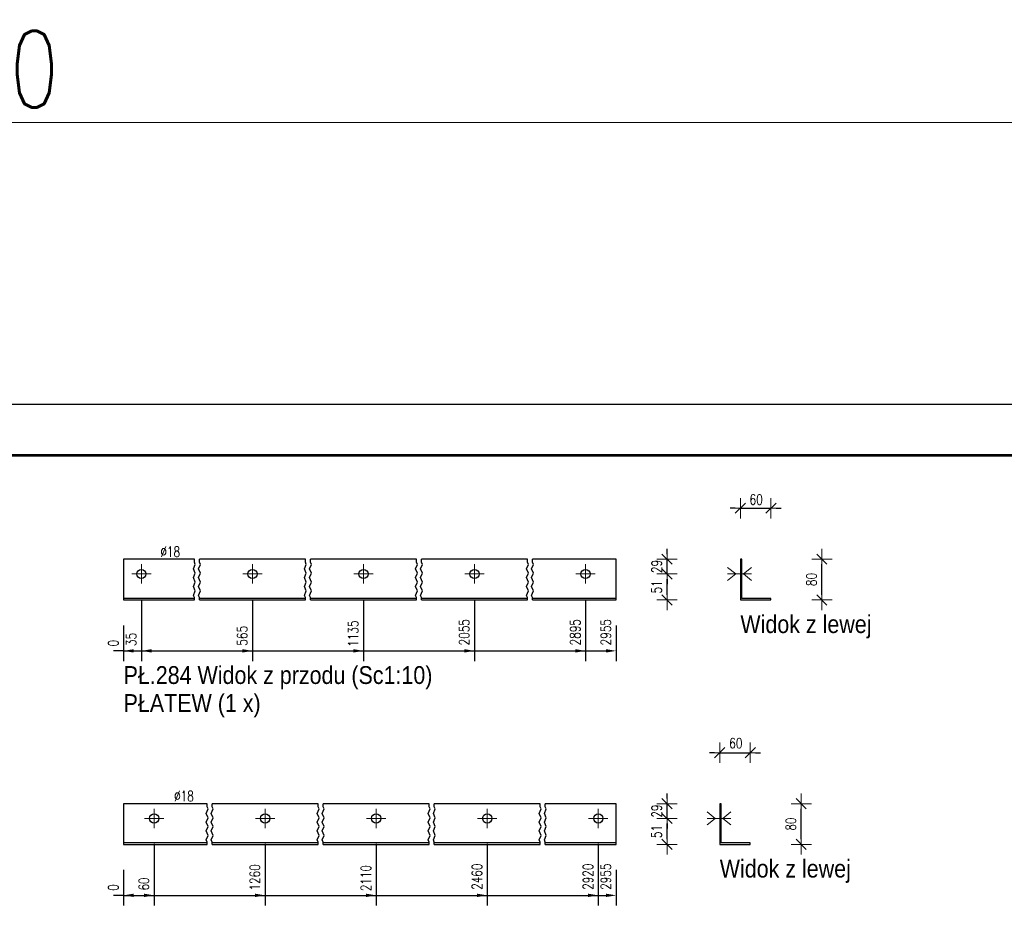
# Model space of a CAD drawing. Header units: millimetres. Extents: x -134 to 978, y 9358 to 10027.
# Tile 39 of 44: x 434 to 627, y 9853 to 10027. Entities that reach past the tile are written whole.
import ezdxf

# ---------------------------------------------------------------- set-up
doc = ezdxf.new("R2010")
doc.units = ezdxf.units.MM
doc.header["$LTSCALE"] = 10
doc.linetypes.add('HIDDEN', pattern=[0.375, 0.25, -0.125])
doc.linetypes.add('MITTE', pattern=[2, 1.25, -0.25, 0.25, -0.25])
doc.layers.get('Defpoints').update_dxf_attribs({"color": 1})
doc.layers.add('_FORMATKA', color=8, linetype='Continuous', plot=False)
for name, color, linetype, lineweight in [('_RAMKA', 7, 'Continuous', 35), ('PS_Bolt', 4, 'Continuous', 13), ('PS_DIM', 4, 'Continuous', 13), ('PS_Hidden', 2, 'HIDDEN', 9), ('PS_Mid', 5, 'MITTE', 15), ('PS_Shape', 161, 'Continuous', 30), ('PS_SOLID', 7, 'Continuous', 30), ('PS_TEXT', 3, 'Continuous', 18)]:
    doc.layers.add(name, color=color, linetype=linetype, lineweight=lineweight)
doc.styles.add('gil', font='txt', dxfattribs={"width": 0.9})
doc.styles.add('simplex', font='simplex.shx', dxfattribs={"width": 0.75})
doc.dimstyles.new('1_10_GŁ_DS1-LS10', dxfattribs={"dimtxt": 2, "dimasz": 2, "dimexe": 2, "dimexo": 5, "dimgap": 1, "dimtad": 1, "dimjust": 4, "dimdec": 0, "dimlfac": 10, "dimtxsty": 'simplex', "dimblk1": 'NONE', "dimsah": 1, "dimcen": 2, "dimclrd": 256, "dimclre": 256, "dimclrt": 3, "dimadec": 1, "dimazin": 0, "dimtfac": 1, "dimtdec": 0, "dimtmove": 2, "dimatfit": 3, "dimfxl": 1, "dimarcsym": 0})
doc.dimstyles.new('1_10_PRZ', dxfattribs={"dimtxt": 2, "dimasz": 1, "dimexe": 2, "dimexo": 5, "dimgap": 1, "dimtad": 1, "dimdec": 0, "dimlfac": 10, "dimtxsty": 'simplex', "dimblk": 'dimznak', "dimcen": 2, "dimse1": 1, "dimse2": 1, "dimclrt": 3, "dimadec": 1, "dimazin": 0, "dimtfac": 1, "dimtdec": 0, "dimtix": 1, "dimtmove": 2, "dimatfit": 3, "dimldrblk": 'dim-grot', "dimfxl": 1, "dimarcsym": 0})
doc.dimstyles.new('1_10_PRZ_DS1-LS10', dxfattribs={"dimtxt": 2, "dimasz": 1, "dimexe": 2, "dimexo": 5, "dimgap": 1, "dimtad": 1, "dimdec": 0, "dimlfac": 10, "dimtxsty": 'simplex', "dimblk": 'dimznak', "dimcen": 2, "dimse1": 1, "dimse2": 1, "dimclrt": 3, "dimadec": 1, "dimazin": 0, "dimtfac": 1, "dimtdec": 0, "dimtix": 1, "dimtmove": 2, "dimatfit": 3, "dimldrblk": 'dim-grot', "dimfxl": 1, "dimarcsym": 0})

# ---------------------------------------------------------------- blocks, each defined once
blk = doc.blocks.new('*D289')
at = {"layer": 'Defpoints', "color": 0, "transparency": 16777216}
for p in [(454.3, 9913.44), (454.3, 9913.44), (454.3, 9903.44)]:
    blk.add_point(p, dxfattribs=at)
at = {"layer": 'PS_DIM', "lineweight": -2, "transparency": 16777216}
for p, q in [((454.3, 9908.44), (454.3, 9901.44)), ((454.3, 9908.44), (454.3, 9901.44)), ((454.3, 9903.44), (452.3, 9903.44)), ((454.3, 9903.44), (454.3, 9903.44)), ((456.3, 9903.44), (458.3, 9903.44))]:
    blk.add_line(p, q, dxfattribs=at)
at = {"layer": 'PS_DIM', "transparency": 16777216}
blk.add_solid([(456.3, 9903.77), (456.3, 9903.11), (454.3, 9903.44)], dxfattribs=at)
at = {"layer": 'PS_DIM', "color": 3, "transparency": 16777216, "insert": (452.28, 9904.96), "char_height": 2, "attachment_point": 5, "rotation": 90, "style": 'simplex'}
blk.add_mtext('0', dxfattribs=at)
blk = doc.blocks.new('_None')
blk = doc.blocks.new('*D290')
at = {"layer": 'Defpoints', "color": 0, "transparency": 16777216}
for p in [(457.8, 9918.54), (454.3, 9913.44), (457.8, 9903.44)]:
    blk.add_point(p, dxfattribs=at)
at = {"layer": 'PS_DIM', "lineweight": -2, "transparency": 16777216}
for p, q in [((457.8, 9913.54), (457.8, 9901.44)), ((454.3, 9908.44), (454.3, 9901.44)), ((454.3, 9903.44), (452.3, 9903.44)), ((454.3, 9903.44), (457.8, 9903.44)), ((459.8, 9903.44), (461.8, 9903.44))]:
    blk.add_line(p, q, dxfattribs=at)
at = {"layer": 'PS_DIM', "transparency": 16777216}
blk.add_solid([(459.8, 9903.77), (459.8, 9903.11), (457.8, 9903.44)], dxfattribs=at)
at = {"layer": 'PS_DIM', "color": 3, "transparency": 16777216, "insert": (455.78, 9905.67), "char_height": 2, "attachment_point": 5, "rotation": 90, "style": 'simplex'}
blk.add_mtext('35', dxfattribs=at)
blk = doc.blocks.new('*D291')
at = {"layer": 'Defpoints', "color": 0, "transparency": 16777216}
for p in [(479.6, 9918.54), (454.3, 9913.44), (479.6, 9903.44)]:
    blk.add_point(p, dxfattribs=at)
at = {"layer": 'PS_DIM', "lineweight": -2, "transparency": 16777216}
for p, q in [((479.6, 9913.54), (479.6, 9901.44)), ((454.3, 9908.44), (454.3, 9901.44)), ((454.3, 9903.44), (477.6, 9903.44))]:
    blk.add_line(p, q, dxfattribs=at)
at = {"layer": 'PS_DIM', "transparency": 16777216}
blk.add_solid([(477.6, 9903.77), (477.6, 9903.11), (479.6, 9903.44)], dxfattribs=at)
at = {"layer": 'PS_DIM', "color": 3, "transparency": 16777216, "insert": (477.58, 9906.39), "char_height": 2, "attachment_point": 5, "rotation": 90, "style": 'simplex'}
blk.add_mtext('565', dxfattribs=at)
blk = doc.blocks.new('*D292')
at = {"layer": 'Defpoints', "color": 0, "transparency": 16777216}
for p in [(501.4, 9918.54), (454.3, 9913.44), (501.4, 9903.44)]:
    blk.add_point(p, dxfattribs=at)
at = {"layer": 'PS_DIM', "lineweight": -2, "transparency": 16777216}
for p, q in [((501.4, 9913.54), (501.4, 9901.44)), ((454.3, 9908.44), (454.3, 9901.44)), ((454.3, 9903.44), (499.4, 9903.44))]:
    blk.add_line(p, q, dxfattribs=at)
at = {"layer": 'PS_DIM', "transparency": 16777216}
blk.add_solid([(499.4, 9903.77), (499.4, 9903.11), (501.4, 9903.44)], dxfattribs=at)
at = {"layer": 'PS_DIM', "color": 3, "transparency": 16777216, "insert": (499.38, 9906.82), "char_height": 2, "attachment_point": 5, "rotation": 90, "style": 'simplex'}
blk.add_mtext('1135', dxfattribs=at)
blk = doc.blocks.new('*D293')
at = {"layer": 'Defpoints', "color": 0, "transparency": 16777216}
for p in [(523.2, 9918.54), (454.3, 9913.44), (523.2, 9903.44)]:
    blk.add_point(p, dxfattribs=at)
at = {"layer": 'PS_DIM', "lineweight": -2, "transparency": 16777216}
for p, q in [((523.2, 9913.54), (523.2, 9901.44)), ((454.3, 9908.44), (454.3, 9901.44)), ((454.3, 9903.44), (521.2, 9903.44))]:
    blk.add_line(p, q, dxfattribs=at)
at = {"layer": 'PS_DIM', "transparency": 16777216}
blk.add_solid([(521.2, 9903.77), (521.2, 9903.11), (523.2, 9903.44)], dxfattribs=at)
at = {"layer": 'PS_DIM', "color": 3, "transparency": 16777216, "insert": (521.18, 9907.1), "char_height": 2, "attachment_point": 5, "rotation": 90, "style": 'simplex'}
blk.add_mtext('2055', dxfattribs=at)
blk = doc.blocks.new('*D294')
at = {"layer": 'Defpoints', "color": 0, "transparency": 16777216}
for p in [(545, 9918.54), (454.3, 9913.44), (545, 9903.44)]:
    blk.add_point(p, dxfattribs=at)
at = {"layer": 'PS_DIM', "lineweight": -2, "transparency": 16777216}
for p, q in [((545, 9913.54), (545, 9901.44)), ((454.3, 9908.44), (454.3, 9901.44)), ((454.3, 9903.44), (543, 9903.44))]:
    blk.add_line(p, q, dxfattribs=at)
at = {"layer": 'PS_DIM', "transparency": 16777216}
blk.add_solid([(543, 9903.77), (543, 9903.11), (545, 9903.44)], dxfattribs=at)
at = {"layer": 'PS_DIM', "color": 3, "transparency": 16777216, "insert": (542.98, 9907.1), "char_height": 2, "attachment_point": 5, "rotation": 90, "style": 'simplex'}
blk.add_mtext('2895', dxfattribs=at)
blk = doc.blocks.new('*D295')
at = {"layer": 'Defpoints', "color": 0, "transparency": 16777216}
for p in [(454.3, 9913.44), (551, 9913.44), (551, 9903.44)]:
    blk.add_point(p, dxfattribs=at)
at = {"layer": 'PS_DIM', "lineweight": -2, "transparency": 16777216}
for p, q in [((454.3, 9908.44), (454.3, 9901.44)), ((551, 9908.44), (551, 9901.44)), ((454.3, 9903.44), (549, 9903.44))]:
    blk.add_line(p, q, dxfattribs=at)
at = {"layer": 'PS_DIM', "transparency": 16777216}
blk.add_solid([(549, 9903.77), (549, 9903.11), (551, 9903.44)], dxfattribs=at)
at = {"layer": 'PS_DIM', "color": 3, "transparency": 16777216, "insert": (548.98, 9907.1), "char_height": 2, "attachment_point": 5, "rotation": 90, "style": 'simplex'}
blk.add_mtext('2955', dxfattribs=at)
blk = doc.blocks.new('dimznak')
at = {"color": 0}
for points in [[(0, 2), (0, -2)], [(-2, 0), (2, 0)]]:
    blk.add_lwpolyline(points, dxfattribs=at)
at = {"color": 2}
blk.add_lwpolyline([(1, 1), (-1, -1)], dxfattribs=at)
blk = doc.blocks.new('*D296')
at = {"layer": 'Defpoints', "color": 0, "transparency": 16777216}
for p in [(545, 9918.54), (561, 9918.54), (545, 9913.44)]:
    blk.add_point(p, dxfattribs=at)
at = {"layer": 'PS_DIM', "color": 0, "lineweight": -2, "transparency": 16777216}
blk.add_line((561, 9914.44), (561, 9917.54), dxfattribs=at)
for p, rotation in [((561, 9918.54), 90), ((561, 9913.44), 270)]:
    blk.add_blockref('dimznak', p, dxfattribs=dict(at, rotation=rotation))
at = {"layer": 'PS_DIM', "color": 3, "transparency": 16777216, "insert": (558.96, 9915.99), "char_height": 2, "attachment_point": 5, "rotation": 90, "style": 'simplex'}
blk.add_mtext('51', dxfattribs=at)
blk = doc.blocks.new('dim-grot')
blk.add_hatch(color=256).paths.add_polyline_path([(0, 0), (-2, 0.5), (-2, -0.5)])
blk.add_lwpolyline([(0, 0), (-2, 0.5), (-2, -0.5), (0, 0)])
blk = doc.blocks.new('*D297')
at = {"layer": 'Defpoints', "color": 0, "transparency": 16777216}
for p in [(545, 9921.44), (561, 9921.44), (545, 9918.54)]:
    blk.add_point(p, dxfattribs=at)
at = {"layer": 'PS_DIM', "color": 0, "lineweight": -2, "transparency": 16777216}
for p, q in [((561, 9922.44), (561, 9923.44)), ((561, 9918.54), (561, 9921.44)), ((561, 9917.54), (561, 9916.54))]:
    blk.add_line(p, q, dxfattribs=at)
for p, rotation in [((561, 9921.44), 270), ((561, 9918.54), 90)]:
    blk.add_blockref('dimznak', p, dxfattribs=dict(at, rotation=rotation))
at = {"layer": 'PS_DIM', "color": 3, "transparency": 16777216, "insert": (558.96, 9919.99), "char_height": 2, "attachment_point": 5, "rotation": 90, "style": 'simplex'}
blk.add_mtext('29', dxfattribs=at)
blk = doc.blocks.new('*D298')
at = {"layer": 'Defpoints', "color": 0, "transparency": 16777216}
for p in [(581.4, 9931.44), (575.4, 9921.44), (581.4, 9913.74)]:
    blk.add_point(p, dxfattribs=at)
at = {"layer": 'PS_DIM', "color": 0, "lineweight": -2, "transparency": 16777216}
for p, q in [((574.4, 9931.44), (573.4, 9931.44)), ((575.4, 9931.44), (581.4, 9931.44)), ((582.4, 9931.44), (583.4, 9931.44))]:
    blk.add_line(p, q, dxfattribs=at)
blk.add_blockref('dimznak', (575.4, 9931.44), dxfattribs=at)
at = {"layer": 'PS_DIM', "color": 0, "lineweight": -2, "transparency": 16777216, "rotation": 180}
blk.add_blockref('dimznak', (581.4, 9931.44), dxfattribs=at)
at = {"layer": 'PS_DIM', "color": 3, "transparency": 16777216, "insert": (578.5, 9933.14), "char_height": 2, "attachment_point": 5, "style": 'simplex'}
blk.add_mtext('60', dxfattribs=at)
blk = doc.blocks.new('*D299')
at = {"layer": 'Defpoints', "color": 0, "transparency": 16777216}
for p in [(581.4, 9921.44), (591.4, 9921.44), (581.4, 9913.44)]:
    blk.add_point(p, dxfattribs=at)
at = {"layer": 'PS_DIM', "color": 0, "lineweight": -2, "transparency": 16777216}
blk.add_line((591.4, 9914.44), (591.4, 9920.44), dxfattribs=at)
for p, rotation in [((591.4, 9921.44), 90), ((591.4, 9913.44), 270)]:
    blk.add_blockref('dimznak', p, dxfattribs=dict(at, rotation=rotation))
at = {"layer": 'PS_DIM', "color": 3, "transparency": 16777216, "insert": (589.36, 9917.44), "char_height": 2, "attachment_point": 5, "rotation": 90, "style": 'simplex'}
blk.add_mtext('80', dxfattribs=at)
blk = doc.blocks.new('*D300')
at = {"layer": 'Defpoints', "color": 0, "transparency": 16777216}
for p in [(454.3, 9865.44), (454.3, 9865.44), (454.3, 9855.44)]:
    blk.add_point(p, dxfattribs=at)
at = {"layer": 'PS_DIM', "lineweight": -2, "transparency": 16777216}
for p, q in [((454.3, 9860.44), (454.3, 9853.44)), ((454.3, 9860.44), (454.3, 9853.44)), ((454.3, 9855.44), (452.3, 9855.44)), ((454.3, 9855.44), (454.3, 9855.44)), ((456.3, 9855.44), (458.3, 9855.44))]:
    blk.add_line(p, q, dxfattribs=at)
at = {"layer": 'PS_DIM', "transparency": 16777216}
blk.add_solid([(456.3, 9855.77), (456.3, 9855.11), (454.3, 9855.44)], dxfattribs=at)
at = {"layer": 'PS_DIM', "color": 3, "transparency": 16777216, "insert": (452.28, 9856.96), "char_height": 2, "attachment_point": 5, "rotation": 90, "style": 'simplex'}
blk.add_mtext('0', dxfattribs=at)
blk = doc.blocks.new('*D301')
at = {"layer": 'Defpoints', "color": 0, "transparency": 16777216}
for p in [(460.3, 9870.54), (454.3, 9865.44), (460.3, 9855.44)]:
    blk.add_point(p, dxfattribs=at)
at = {"layer": 'PS_DIM', "lineweight": -2, "transparency": 16777216}
for p, q in [((460.3, 9865.54), (460.3, 9853.44)), ((454.3, 9860.44), (454.3, 9853.44)), ((454.3, 9855.44), (458.3, 9855.44))]:
    blk.add_line(p, q, dxfattribs=at)
at = {"layer": 'PS_DIM', "transparency": 16777216}
blk.add_solid([(458.3, 9855.77), (458.3, 9855.11), (460.3, 9855.44)], dxfattribs=at)
at = {"layer": 'PS_DIM', "color": 3, "transparency": 16777216, "insert": (458.28, 9857.67), "char_height": 2, "attachment_point": 5, "rotation": 90, "style": 'simplex'}
blk.add_mtext('60', dxfattribs=at)
blk = doc.blocks.new('*D302')
at = {"layer": 'Defpoints', "color": 0, "transparency": 16777216}
for p in [(482.1, 9870.54), (454.3, 9865.44), (482.1, 9855.44)]:
    blk.add_point(p, dxfattribs=at)
at = {"layer": 'PS_DIM', "lineweight": -2, "transparency": 16777216}
for p, q in [((482.1, 9865.54), (482.1, 9853.44)), ((454.3, 9860.44), (454.3, 9853.44)), ((454.3, 9855.44), (480.1, 9855.44))]:
    blk.add_line(p, q, dxfattribs=at)
at = {"layer": 'PS_DIM', "transparency": 16777216}
blk.add_solid([(480.1, 9855.77), (480.1, 9855.11), (482.1, 9855.44)], dxfattribs=at)
at = {"layer": 'PS_DIM', "color": 3, "transparency": 16777216, "insert": (480.08, 9858.96), "char_height": 2, "attachment_point": 5, "rotation": 90, "style": 'simplex'}
blk.add_mtext('1260', dxfattribs=at)
blk = doc.blocks.new('*D303')
at = {"layer": 'Defpoints', "color": 0, "transparency": 16777216}
for p in [(503.9, 9870.54), (454.3, 9865.44), (503.9, 9855.44)]:
    blk.add_point(p, dxfattribs=at)
at = {"layer": 'PS_DIM', "lineweight": -2, "transparency": 16777216}
for p, q in [((503.9, 9865.54), (503.9, 9853.44)), ((454.3, 9860.44), (454.3, 9853.44)), ((454.3, 9855.44), (501.9, 9855.44))]:
    blk.add_line(p, q, dxfattribs=at)
at = {"layer": 'PS_DIM', "transparency": 16777216}
blk.add_solid([(501.9, 9855.77), (501.9, 9855.11), (503.9, 9855.44)], dxfattribs=at)
at = {"layer": 'PS_DIM', "color": 3, "transparency": 16777216, "insert": (501.88, 9858.82), "char_height": 2, "attachment_point": 5, "rotation": 90, "style": 'simplex'}
blk.add_mtext('2110', dxfattribs=at)
blk = doc.blocks.new('*D304')
at = {"layer": 'Defpoints', "color": 0, "transparency": 16777216}
for p in [(525.7, 9870.54), (454.3, 9865.44), (525.7, 9855.44)]:
    blk.add_point(p, dxfattribs=at)
at = {"layer": 'PS_DIM', "lineweight": -2, "transparency": 16777216}
for p, q in [((525.7, 9865.54), (525.7, 9853.44)), ((454.3, 9860.44), (454.3, 9853.44)), ((454.3, 9855.44), (523.7, 9855.44))]:
    blk.add_line(p, q, dxfattribs=at)
at = {"layer": 'PS_DIM', "transparency": 16777216}
blk.add_solid([(523.7, 9855.77), (523.7, 9855.11), (525.7, 9855.44)], dxfattribs=at)
at = {"layer": 'PS_DIM', "color": 3, "transparency": 16777216, "insert": (523.68, 9859.1), "char_height": 2, "attachment_point": 5, "rotation": 90, "style": 'simplex'}
blk.add_mtext('2460', dxfattribs=at)
blk = doc.blocks.new('*D305')
at = {"layer": 'Defpoints', "color": 0, "transparency": 16777216}
for p in [(547.5, 9870.54), (454.3, 9865.44), (547.5, 9855.44)]:
    blk.add_point(p, dxfattribs=at)
at = {"layer": 'PS_DIM', "lineweight": -2, "transparency": 16777216}
for p, q in [((547.5, 9865.54), (547.5, 9853.44)), ((454.3, 9860.44), (454.3, 9853.44)), ((454.3, 9855.44), (545.5, 9855.44))]:
    blk.add_line(p, q, dxfattribs=at)
at = {"layer": 'PS_DIM', "transparency": 16777216}
blk.add_solid([(545.5, 9855.77), (545.5, 9855.11), (547.5, 9855.44)], dxfattribs=at)
at = {"layer": 'PS_DIM', "color": 3, "transparency": 16777216, "insert": (545.48, 9859.1), "char_height": 2, "attachment_point": 5, "rotation": 90, "style": 'simplex'}
blk.add_mtext('2920', dxfattribs=at)
blk = doc.blocks.new('*D306')
at = {"layer": 'Defpoints', "color": 0, "transparency": 16777216}
for p in [(454.3, 9865.44), (551, 9865.44), (551, 9855.44)]:
    blk.add_point(p, dxfattribs=at)
at = {"layer": 'PS_DIM', "lineweight": -2, "transparency": 16777216}
for p, q in [((454.3, 9860.44), (454.3, 9853.44)), ((551, 9860.44), (551, 9853.44)), ((454.3, 9855.44), (549, 9855.44))]:
    blk.add_line(p, q, dxfattribs=at)
at = {"layer": 'PS_DIM', "transparency": 16777216}
blk.add_solid([(549, 9855.77), (549, 9855.11), (551, 9855.44)], dxfattribs=at)
at = {"layer": 'PS_DIM', "color": 3, "transparency": 16777216, "insert": (548.98, 9859.1), "char_height": 2, "attachment_point": 5, "rotation": 90, "style": 'simplex'}
blk.add_mtext('2955', dxfattribs=at)
blk = doc.blocks.new('*D307')
at = {"layer": 'Defpoints', "color": 0, "transparency": 16777216}
for p in [(547.5, 9870.54), (561, 9870.54), (547.5, 9865.44)]:
    blk.add_point(p, dxfattribs=at)
at = {"layer": 'PS_DIM', "color": 0, "lineweight": -2, "transparency": 16777216}
blk.add_line((561, 9866.44), (561, 9869.54), dxfattribs=at)
for p, rotation in [((561, 9870.54), 90), ((561, 9865.44), 270)]:
    blk.add_blockref('dimznak', p, dxfattribs=dict(at, rotation=rotation))
at = {"layer": 'PS_DIM', "color": 3, "transparency": 16777216, "insert": (558.96, 9867.99), "char_height": 2, "attachment_point": 5, "rotation": 90, "style": 'simplex'}
blk.add_mtext('51', dxfattribs=at)
blk = doc.blocks.new('*D308')
at = {"layer": 'Defpoints', "color": 0, "transparency": 16777216}
for p in [(547.5, 9873.44), (561, 9873.44), (547.5, 9870.54)]:
    blk.add_point(p, dxfattribs=at)
at = {"layer": 'PS_DIM', "color": 0, "lineweight": -2, "transparency": 16777216}
for p, q in [((561, 9874.44), (561, 9875.44)), ((561, 9870.54), (561, 9873.44)), ((561, 9869.54), (561, 9868.54))]:
    blk.add_line(p, q, dxfattribs=at)
for p, rotation in [((561, 9873.44), 270), ((561, 9870.54), 90)]:
    blk.add_blockref('dimznak', p, dxfattribs=dict(at, rotation=rotation))
at = {"layer": 'PS_DIM', "color": 3, "transparency": 16777216, "insert": (558.96, 9871.99), "char_height": 2, "attachment_point": 5, "rotation": 90, "style": 'simplex'}
blk.add_mtext('29', dxfattribs=at)
blk = doc.blocks.new('*D309')
at = {"layer": 'Defpoints', "color": 0, "transparency": 16777216}
for p in [(577.35, 9883.44), (571.35, 9873.44), (577.35, 9865.74)]:
    blk.add_point(p, dxfattribs=at)
at = {"layer": 'PS_DIM', "color": 0, "lineweight": -2, "transparency": 16777216}
for p, q in [((570.35, 9883.44), (569.35, 9883.44)), ((571.35, 9883.44), (577.35, 9883.44)), ((578.35, 9883.44), (579.35, 9883.44))]:
    blk.add_line(p, q, dxfattribs=at)
blk.add_blockref('dimznak', (571.35, 9883.44), dxfattribs=at)
at = {"layer": 'PS_DIM', "color": 0, "lineweight": -2, "transparency": 16777216, "rotation": 180}
blk.add_blockref('dimznak', (577.35, 9883.44), dxfattribs=at)
at = {"layer": 'PS_DIM', "color": 3, "transparency": 16777216, "insert": (574.52, 9885.31), "char_height": 2, "attachment_point": 5, "style": 'simplex'}
blk.add_mtext('60', dxfattribs=at)
blk = doc.blocks.new('*D310')
at = {"layer": 'Defpoints', "color": 0, "transparency": 16777216}
for p in [(577.35, 9873.44), (587.35, 9873.44), (577.35, 9865.44)]:
    blk.add_point(p, dxfattribs=at)
at = {"layer": 'PS_DIM', "color": 0, "lineweight": -2, "transparency": 16777216}
blk.add_line((587.35, 9866.44), (587.35, 9872.44), dxfattribs=at)
for p, rotation in [((587.35, 9873.44), 90), ((587.35, 9865.44), 270)]:
    blk.add_blockref('dimznak', p, dxfattribs=dict(at, rotation=rotation))
at = {"layer": 'PS_DIM', "color": 3, "transparency": 16777216, "insert": (585.31, 9869.44), "char_height": 2, "attachment_point": 5, "rotation": 90, "style": 'simplex'}
blk.add_mtext('80', dxfattribs=at)
blk = doc.blocks.new('*D514')
at = {"color": 252, "lineweight": -2, "transparency": 16777216}
blk.add_line((-1097, 649.33), (-3, 649.33), dxfattribs=at)
at = {"layer": 'Defpoints', "color": 0, "transparency": 16777216}
for p in [(0, 649.33), (-1100, 594), (0, 594)]:
    blk.add_point(p, dxfattribs=at)
at = {"color": 252, "lineweight": -2, "transparency": 16777216, "xscale": 3, "yscale": 3, "zscale": 3, "rotation": 180}
blk.add_blockref('dimznak', (-1100, 649.33), dxfattribs=at)
at = {"color": 252, "lineweight": -2, "transparency": 16777216, "xscale": 3, "yscale": 3, "zscale": 3}
blk.add_blockref('dimznak', (0, 649.33), dxfattribs=at)
at = {"color": 252, "transparency": 16777216, "insert": (-550, 659.83), "char_height": 15, "attachment_point": 5, "style": 'simplex'}
blk.add_mtext('1100', dxfattribs=at)
blk = doc.blocks.new('*X782')
at = {"color": 3, "linetype": 'Continuous'}
blk.add_line((545, 9918.54), (545, 9918.54), dxfattribs=at)
blk.add_line((545, 9918.54), (545, 9918.54), dxfattribs=at)
blk.add_line((545, 9918.54), (545, 9918.54), dxfattribs=at)
blk.add_line((545, 9918.54), (545, 9918.54), dxfattribs=at)
blk.add_line((545, 9918.54), (545, 9918.54), dxfattribs=at)
blk = doc.blocks.new('*X783')
at = {"color": 1}
for p, q in [((468.2, 9920.85), (468.2, 9921.44)), ((469.2, 9920.85), (469.2, 9921.44)), ((490, 9920.85), (490, 9921.44)), ((491, 9920.85), (491, 9921.44)), ((511.8, 9920.85), (511.8, 9921.44)), ((512.8, 9920.85), (512.8, 9921.44)), ((533.6, 9920.85), (533.6, 9921.44)), ((534.6, 9920.85), (534.6, 9921.44)), ((468.02, 9919.54), (468.38, 9920.41)), ((468.38, 9918.68), (468.02, 9919.54)), ((468.38, 9920.41), (468.2, 9920.85)), ((469.02, 9919.54), (469.38, 9920.41)), ((469.38, 9918.68), (469.02, 9919.54)), ((469.38, 9920.41), (469.2, 9920.85)), ((489.82, 9919.54), (490.18, 9920.41)), ((490.18, 9918.68), (489.82, 9919.54)), ((490.18, 9920.41), (490, 9920.85)), ((490.82, 9919.54), (491.18, 9920.41)), ((491.18, 9918.68), (490.82, 9919.54)), ((491.18, 9920.41), (491, 9920.85)), ((511.62, 9919.54), (511.98, 9920.41)), ((511.98, 9918.68), (511.62, 9919.54)), ((511.98, 9920.41), (511.8, 9920.85)), ((512.62, 9919.54), (512.98, 9920.41)), ((512.98, 9918.68), (512.62, 9919.54)), ((512.98, 9920.41), (512.8, 9920.85)), ((533.42, 9919.54), (533.78, 9920.41)), ((533.78, 9918.68), (533.42, 9919.54)), ((533.78, 9920.41), (533.6, 9920.85)), ((534.42, 9919.54), (534.78, 9920.41)), ((534.78, 9918.68), (534.42, 9919.54)), ((534.78, 9920.41), (534.6, 9920.85)), ((468.02, 9917.81), (468.38, 9918.68)), ((468.38, 9916.94), (468.02, 9917.81)), ((469.02, 9917.81), (469.38, 9918.68)), ((469.38, 9916.94), (469.02, 9917.81)), ((489.82, 9917.81), (490.18, 9918.68)), ((490.18, 9916.94), (489.82, 9917.81)), ((490.82, 9917.81), (491.18, 9918.68)), ((491.18, 9916.94), (490.82, 9917.81)), ((511.62, 9917.81), (511.98, 9918.68)), ((511.98, 9916.94), (511.62, 9917.81)), ((512.62, 9917.81), (512.98, 9918.68)), ((512.98, 9916.94), (512.62, 9917.81)), ((533.42, 9917.81), (533.78, 9918.68)), ((533.78, 9916.94), (533.42, 9917.81)), ((534.42, 9917.81), (534.78, 9918.68)), ((534.78, 9916.94), (534.42, 9917.81)), ((468.02, 9916.08), (468.38, 9916.94)), ((468.38, 9915.21), (468.02, 9916.08)), ((469.02, 9916.08), (469.38, 9916.94)), ((469.38, 9915.21), (469.02, 9916.08)), ((489.82, 9916.08), (490.18, 9916.94)), ((490.18, 9915.21), (489.82, 9916.08)), ((490.82, 9916.08), (491.18, 9916.94)), ((491.18, 9915.21), (490.82, 9916.08)), ((511.62, 9916.08), (511.98, 9916.94)), ((511.98, 9915.21), (511.62, 9916.08)), ((512.62, 9916.08), (512.98, 9916.94)), ((512.98, 9915.21), (512.62, 9916.08)), ((533.42, 9916.08), (533.78, 9916.94)), ((533.78, 9915.21), (533.42, 9916.08)), ((534.42, 9916.08), (534.78, 9916.94)), ((534.78, 9915.21), (534.42, 9916.08)), ((468.02, 9914.34), (468.38, 9915.21)), ((468.2, 9913.91), (468.02, 9914.34)), ((468.2, 9913.44), (468.2, 9913.91)), ((469.02, 9914.34), (469.38, 9915.21)), ((469.2, 9913.91), (469.02, 9914.34)), ((469.2, 9913.44), (469.2, 9913.91)), ((489.82, 9914.34), (490.18, 9915.21)), ((490, 9913.91), (489.82, 9914.34)), ((490, 9913.44), (490, 9913.91)), ((490.82, 9914.34), (491.18, 9915.21)), ((491, 9913.91), (490.82, 9914.34)), ((491, 9913.44), (491, 9913.91)), ((511.62, 9914.34), (511.98, 9915.21)), ((511.8, 9913.91), (511.62, 9914.34)), ((511.8, 9913.44), (511.8, 9913.91)), ((512.62, 9914.34), (512.98, 9915.21)), ((512.8, 9913.91), (512.62, 9914.34)), ((512.8, 9913.44), (512.8, 9913.91)), ((533.42, 9914.34), (533.78, 9915.21)), ((533.6, 9913.91), (533.42, 9914.34)), ((533.6, 9913.44), (533.6, 9913.91)), ((534.42, 9914.34), (534.78, 9915.21)), ((534.6, 9913.91), (534.42, 9914.34)), ((534.6, 9913.44), (534.6, 9913.91))]:
    blk.add_line(p, q, dxfattribs=at)
at = {"layer": 'PS_Mid', "color": 5, "linetype": 'MITTE'}
for p, q in [((457.8, 9920.44), (457.8, 9916.64)), ((479.6, 9920.44), (479.6, 9916.64)), ((501.4, 9920.44), (501.4, 9916.64)), ((523.2, 9920.44), (523.2, 9916.64)), ((545, 9920.44), (545, 9916.64)), ((459.7, 9918.54), (455.9, 9918.54)), ((481.5, 9918.54), (477.7, 9918.54)), ((503.3, 9918.54), (499.5, 9918.54)), ((525.1, 9918.54), (521.3, 9918.54)), ((546.9, 9918.54), (543.1, 9918.54))]:
    blk.add_line(p, q, dxfattribs=at)
at = {"layer": 'PS_SOLID', "color": 7, "linetype": 'Continuous'}
for p, q in [((457.8, 9921.44), (454.3, 9921.44)), ((454.3, 9921.44), (454.3, 9913.74)), ((468.2, 9921.44), (457.8, 9921.44)), ((479.6, 9921.44), (469.2, 9921.44)), ((490, 9921.44), (479.6, 9921.44)), ((501.4, 9921.44), (491, 9921.44)), ((511.8, 9921.44), (501.4, 9921.44)), ((523.2, 9921.44), (512.8, 9921.44)), ((533.6, 9921.44), (523.2, 9921.44)), ((545, 9921.44), (534.6, 9921.44)), ((551, 9921.44), (545, 9921.44)), ((551, 9913.74), (551, 9921.44)), ((468.2, 9913.74), (454.3, 9913.74)), ((454.3, 9913.74), (454.3, 9913.44)), ((490, 9913.74), (469.2, 9913.74)), ((511.8, 9913.74), (491, 9913.74)), ((533.6, 9913.74), (512.8, 9913.74)), ((551, 9913.74), (534.6, 9913.74)), ((551, 9913.44), (551, 9913.74)), ((454.3, 9913.44), (468.2, 9913.44)), ((469.2, 9913.44), (490, 9913.44)), ((491, 9913.44), (511.8, 9913.44)), ((512.8, 9913.44), (533.6, 9913.44)), ((534.6, 9913.44), (551, 9913.44))]:
    blk.add_line(p, q, dxfattribs=at)
at = {"layer": 'PS_SOLID', "color": 7}
for centre in [(457.8, 9918.54), (479.6, 9918.54), (501.4, 9918.54), (523.2, 9918.54), (545, 9918.54)]:
    blk.add_circle(centre, 0.9, dxfattribs=at)
blk = doc.blocks.new('*X784')
at = {"color": 3, "style": 'gil', "width": 0.9}
for s, p in [('PŁ.284 Widok z przodu (Sc1:10)', (454.3, 9896.94)), ('PŁATEW (1 x)', (454.3, 9891.44))]:
    blk.add_text(s, height=3.5, dxfattribs=at).set_placement(p)
blk = doc.blocks.new('*X785')
at = {"color": 3, "linetype": 'Continuous'}
for p, q in [((572.9, 9919.82), (574.5, 9918.54)), ((577.6, 9919.82), (576, 9918.54)), ((574.5, 9918.54), (572.9, 9917.26)), ((577.6, 9918.54), (572.9, 9918.54)), ((576, 9918.54), (577.6, 9917.26))]:
    blk.add_line(p, q, dxfattribs=at)
blk = doc.blocks.new('*X786')
at = {"layer": 'PS_Hidden', "color": 2, "linetype": 'HIDDEN'}
for p, q in [((575.7, 9919.44), (575.4, 9919.44)), ((575.4, 9917.64), (575.7, 9917.64))]:
    blk.add_line(p, q, dxfattribs=at)
at = {"layer": 'PS_SOLID', "color": 7, "linetype": 'Continuous'}
for p, q in [((575.7, 9921.44), (575.4, 9921.44)), ((575.4, 9921.44), (575.4, 9913.44)), ((575.7, 9918.54), (575.7, 9921.44)), ((575.7, 9913.74), (575.7, 9918.54)), ((581.4, 9913.74), (575.7, 9913.74)), ((581.4, 9913.44), (581.4, 9913.74)), ((575.4, 9913.44), (581.4, 9913.44))]:
    blk.add_line(p, q, dxfattribs=at)
blk = doc.blocks.new('*X787')
at = {"color": 3, "style": 'gil', "width": 0.9}
blk.add_text('Widok z lewej', height=3.5, dxfattribs=at).set_placement((575.4, 9906.94))
blk = doc.blocks.new('*X788')
at = {"color": 1}
for p, q in [((470.7, 9872.85), (470.7, 9873.44)), ((471.7, 9872.85), (471.7, 9873.44)), ((492.5, 9872.85), (492.5, 9873.44)), ((493.5, 9872.85), (493.5, 9873.44)), ((514.3, 9872.85), (514.3, 9873.44)), ((515.3, 9872.85), (515.3, 9873.44)), ((536.1, 9872.85), (536.1, 9873.44)), ((537.1, 9872.85), (537.1, 9873.44)), ((470.52, 9871.54), (470.88, 9872.41)), ((470.88, 9870.68), (470.52, 9871.54)), ((470.88, 9872.41), (470.7, 9872.85)), ((471.52, 9871.54), (471.88, 9872.41)), ((471.88, 9870.68), (471.52, 9871.54)), ((471.88, 9872.41), (471.7, 9872.85)), ((492.32, 9871.54), (492.68, 9872.41)), ((492.68, 9870.68), (492.32, 9871.54)), ((492.68, 9872.41), (492.5, 9872.85)), ((493.32, 9871.54), (493.68, 9872.41)), ((493.68, 9870.68), (493.32, 9871.54)), ((493.68, 9872.41), (493.5, 9872.85)), ((514.12, 9871.54), (514.48, 9872.41)), ((514.48, 9870.68), (514.12, 9871.54)), ((514.48, 9872.41), (514.3, 9872.85)), ((515.12, 9871.54), (515.48, 9872.41)), ((515.48, 9870.68), (515.12, 9871.54)), ((515.48, 9872.41), (515.3, 9872.85)), ((535.92, 9871.54), (536.28, 9872.41)), ((536.28, 9870.68), (535.92, 9871.54)), ((536.28, 9872.41), (536.1, 9872.85)), ((536.92, 9871.54), (537.28, 9872.41)), ((537.28, 9870.68), (536.92, 9871.54)), ((537.28, 9872.41), (537.1, 9872.85)), ((470.52, 9869.81), (470.88, 9870.68)), ((470.88, 9868.94), (470.52, 9869.81)), ((471.52, 9869.81), (471.88, 9870.68)), ((471.88, 9868.94), (471.52, 9869.81)), ((492.32, 9869.81), (492.68, 9870.68)), ((492.68, 9868.94), (492.32, 9869.81)), ((493.32, 9869.81), (493.68, 9870.68)), ((493.68, 9868.94), (493.32, 9869.81)), ((514.12, 9869.81), (514.48, 9870.68)), ((514.48, 9868.94), (514.12, 9869.81)), ((515.12, 9869.81), (515.48, 9870.68)), ((515.48, 9868.94), (515.12, 9869.81)), ((535.92, 9869.81), (536.28, 9870.68)), ((536.28, 9868.94), (535.92, 9869.81)), ((536.92, 9869.81), (537.28, 9870.68)), ((537.28, 9868.94), (536.92, 9869.81)), ((470.52, 9868.08), (470.88, 9868.94)), ((470.88, 9867.21), (470.52, 9868.08)), ((470.52, 9866.34), (470.88, 9867.21)), ((471.52, 9868.08), (471.88, 9868.94)), ((471.88, 9867.21), (471.52, 9868.08)), ((471.52, 9866.34), (471.88, 9867.21)), ((492.32, 9868.08), (492.68, 9868.94)), ((492.68, 9867.21), (492.32, 9868.08)), ((492.32, 9866.34), (492.68, 9867.21)), ((493.32, 9868.08), (493.68, 9868.94)), ((493.68, 9867.21), (493.32, 9868.08)), ((493.32, 9866.34), (493.68, 9867.21)), ((514.12, 9868.08), (514.48, 9868.94)), ((514.48, 9867.21), (514.12, 9868.08)), ((514.12, 9866.34), (514.48, 9867.21)), ((515.12, 9868.08), (515.48, 9868.94)), ((515.48, 9867.21), (515.12, 9868.08)), ((515.12, 9866.34), (515.48, 9867.21)), ((535.92, 9868.08), (536.28, 9868.94)), ((536.28, 9867.21), (535.92, 9868.08)), ((535.92, 9866.34), (536.28, 9867.21)), ((536.92, 9868.08), (537.28, 9868.94)), ((537.28, 9867.21), (536.92, 9868.08)), ((536.92, 9866.34), (537.28, 9867.21)), ((470.7, 9865.91), (470.52, 9866.34)), ((470.7, 9865.44), (470.7, 9865.91)), ((471.7, 9865.91), (471.52, 9866.34)), ((471.7, 9865.44), (471.7, 9865.91)), ((492.5, 9865.91), (492.32, 9866.34)), ((492.5, 9865.44), (492.5, 9865.91)), ((493.5, 9865.91), (493.32, 9866.34)), ((493.5, 9865.44), (493.5, 9865.91)), ((514.3, 9865.91), (514.12, 9866.34)), ((514.3, 9865.44), (514.3, 9865.91)), ((515.3, 9865.91), (515.12, 9866.34)), ((515.3, 9865.44), (515.3, 9865.91)), ((536.1, 9865.91), (535.92, 9866.34)), ((536.1, 9865.44), (536.1, 9865.91)), ((537.1, 9865.91), (536.92, 9866.34)), ((537.1, 9865.44), (537.1, 9865.91))]:
    blk.add_line(p, q, dxfattribs=at)
at = {"layer": 'PS_Mid', "color": 5, "linetype": 'MITTE'}
for p, q in [((460.3, 9872.44), (460.3, 9868.64)), ((482.1, 9872.44), (482.1, 9868.64)), ((503.9, 9872.44), (503.9, 9868.64)), ((525.7, 9872.44), (525.7, 9868.64)), ((547.5, 9872.44), (547.5, 9868.64)), ((462.2, 9870.54), (458.4, 9870.54)), ((484, 9870.54), (480.2, 9870.54)), ((505.8, 9870.54), (502, 9870.54)), ((527.6, 9870.54), (523.8, 9870.54)), ((549.4, 9870.54), (545.6, 9870.54))]:
    blk.add_line(p, q, dxfattribs=at)
at = {"layer": 'PS_SOLID', "color": 7, "linetype": 'Continuous'}
for p, q in [((460.3, 9873.44), (454.3, 9873.44)), ((454.3, 9873.44), (454.3, 9865.74)), ((470.7, 9873.44), (460.3, 9873.44)), ((482.1, 9873.44), (471.7, 9873.44)), ((492.5, 9873.44), (482.1, 9873.44)), ((503.9, 9873.44), (493.5, 9873.44)), ((514.3, 9873.44), (503.9, 9873.44)), ((525.7, 9873.44), (515.3, 9873.44)), ((536.1, 9873.44), (525.7, 9873.44)), ((547.5, 9873.44), (537.1, 9873.44)), ((551, 9873.44), (547.5, 9873.44)), ((551, 9865.74), (551, 9873.44)), ((470.7, 9865.74), (454.3, 9865.74)), ((454.3, 9865.74), (454.3, 9865.44)), ((454.3, 9865.44), (470.7, 9865.44)), ((492.5, 9865.74), (471.7, 9865.74)), ((471.7, 9865.44), (492.5, 9865.44)), ((514.3, 9865.74), (493.5, 9865.74)), ((493.5, 9865.44), (514.3, 9865.44)), ((536.1, 9865.74), (515.3, 9865.74)), ((515.3, 9865.44), (536.1, 9865.44)), ((551, 9865.74), (537.1, 9865.74)), ((537.1, 9865.44), (551, 9865.44)), ((551, 9865.44), (551, 9865.74))]:
    blk.add_line(p, q, dxfattribs=at)
at = {"layer": 'PS_SOLID', "color": 7}
for centre in [(460.3, 9870.54), (482.1, 9870.54), (503.9, 9870.54), (525.7, 9870.54), (547.5, 9870.54)]:
    blk.add_circle(centre, 0.9, dxfattribs=at)
blk = doc.blocks.new('*X789')
at = {"color": 3, "linetype": 'Continuous'}
blk.add_line((482.1, 9870.54), (482.1, 9870.54), dxfattribs=at)
blk.add_line((482.1, 9870.54), (482.1, 9870.54), dxfattribs=at)
blk.add_line((482.1, 9870.54), (482.1, 9870.54), dxfattribs=at)
blk.add_line((482.1, 9870.54), (482.1, 9870.54), dxfattribs=at)
blk.add_line((482.1, 9870.54), (482.1, 9870.54), dxfattribs=at)
blk = doc.blocks.new('*X790')
at = {"color": 3, "linetype": 'Continuous'}
blk.add_line((460.3, 9870.54), (460.3, 9870.54), dxfattribs=at)
blk.add_line((460.3, 9870.54), (460.3, 9870.54), dxfattribs=at)
blk.add_line((460.3, 9870.54), (460.3, 9870.54), dxfattribs=at)
blk.add_line((460.3, 9870.54), (460.3, 9870.54), dxfattribs=at)
blk.add_line((460.3, 9870.54), (460.3, 9870.54), dxfattribs=at)
blk = doc.blocks.new('*X792')
at = {"layer": 'PS_Hidden', "color": 2, "linetype": 'HIDDEN'}
for p, q in [((571.65, 9871.44), (571.35, 9871.44)), ((571.35, 9869.64), (571.65, 9869.64))]:
    blk.add_line(p, q, dxfattribs=at)
at = {"layer": 'PS_SOLID', "color": 7, "linetype": 'Continuous'}
for p, q in [((571.65, 9873.44), (571.35, 9873.44)), ((571.35, 9873.44), (571.35, 9865.44)), ((571.65, 9870.54), (571.65, 9873.44)), ((571.65, 9865.74), (571.65, 9870.54)), ((571.35, 9865.44), (577.35, 9865.44)), ((577.35, 9865.74), (571.65, 9865.74)), ((577.35, 9865.44), (577.35, 9865.74))]:
    blk.add_line(p, q, dxfattribs=at)
blk = doc.blocks.new('*X793')
at = {"color": 3, "linetype": 'Continuous'}
for p, q in [((568.85, 9871.82), (570.45, 9870.54)), ((573.55, 9871.82), (571.95, 9870.54)), ((570.45, 9870.54), (568.85, 9869.26)), ((573.55, 9870.54), (568.85, 9870.54)), ((571.95, 9870.54), (573.55, 9869.26))]:
    blk.add_line(p, q, dxfattribs=at)
blk = doc.blocks.new('*X794')
at = {"color": 3, "linetype": 'Continuous'}
for p, q in [((568.85, 9871.82), (570.45, 9870.54)), ((573.55, 9871.82), (571.95, 9870.54)), ((570.45, 9870.54), (568.85, 9869.26)), ((573.55, 9870.54), (568.85, 9870.54)), ((571.95, 9870.54), (573.55, 9869.26))]:
    blk.add_line(p, q, dxfattribs=at)
blk = doc.blocks.new('*X795')
at = {"color": 3, "style": 'gil', "width": 0.9}
blk.add_text('Widok z lewej', height=3.5, dxfattribs=at).set_placement((571.35, 9858.94))
blk = doc.blocks.new('*U506')
at = {"layer": '_FORMATKA', "lineweight": -3}
blk.add_lwpolyline([(-1100, 0), (0, 0), (0, 594), (-1100, 594)], close=True, dxfattribs=at)
at = {"layer": '_RAMKA', "lineweight": -3, "const_width": 0.5}
blk.add_lwpolyline([(-1070, 10), (-10, 10), (-10, 584), (-1070, 584)], close=True, dxfattribs=at)
dim = blk.add_linear_dim(base=(0, 649.33), p1=(-1100, 594), p2=(0, 594), dimstyle='1_10_PRZ', override={"dimscale": 3, "dimtxt": 5, "dimlfac": 1, "dimclrd": 252, "dimclrt": 252})
dim.commit()
dim.dimension.update_dxf_attribs({"geometry": '*D514', "text_midpoint": (-550, 659.83)})

msp = doc.modelspace()

# ---------------------------------------------------------------- block references
at = {"layer": 'PS_Bolt', "color": 3}
for name in ['*X785', '*X782', '*X793', '*X794', '*X790', '*X789']:
    msp.add_blockref(name, (0, 0), dxfattribs=at)
at = {"layer": 'PS_DIM'}
msp.add_blockref('*U506', (972.3, 9357.81), dxfattribs=at)
at = {"layer": 'PS_Shape', "color": 1}
for name in ['*X783', '*X786', '*X788', '*X792']:
    msp.add_blockref(name, (0, 0), dxfattribs=at)
at = {"layer": 'PS_TEXT'}
for name in ['*X787', '*X784', '*X795']:
    msp.add_blockref(name, (0, 0), dxfattribs=at)

# ---------------------------------------------------------------- texts
at = {"layer": 'PS_DIM', "char_height": 2, "attachment_point": 7, "style": 'simplex'}
for insert in [(461.53, 9921.9), (464.23, 9873.93)]:
    msp.add_mtext('\\A1;%%c18', dxfattribs=dict(at, insert=insert))

# ---------------------------------------------------------------- dimensions: what is measured, and where the dimension line sits
at = {"layer": 'PS_DIM'}
for base, p1, p2, picture, middle in [((581.4, 9931.44), (575.4, 9921.44), (581.4, 9913.74), '*D298', (578.5, 9933.14)), ((577.35, 9883.44), (571.35, 9873.44), (577.35, 9865.74), '*D309', (574.52, 9885.31))]:
    dim = msp.add_linear_dim(base=base, p1=p1, p2=p2, dimstyle='1_10_PRZ_DS1-LS10', dxfattribs=at)
    dim.commit()
    dim.dimension.update_dxf_attribs({"geometry": picture, "text_midpoint": middle, "dimtype": 128})
for base, p1, p2, picture, middle in [((561, 9921.44), (545, 9918.54), (545, 9921.44), '*D297', (558.96, 9919.99)), ((591.4, 9921.44), (581.4, 9913.44), (581.4, 9921.44), '*D299', (589.36, 9917.44)), ((561, 9918.54), (545, 9913.44), (545, 9918.54), '*D296', (558.96, 9915.99)), ((561, 9873.44), (547.5, 9870.54), (547.5, 9873.44), '*D308', (558.96, 9871.99)), ((587.35, 9873.44), (577.35, 9865.44), (577.35, 9873.44), '*D310', (585.31, 9869.44)), ((561, 9870.54), (547.5, 9865.44), (547.5, 9870.54), '*D307', (558.96, 9867.99))]:
    dim = msp.add_linear_dim(base=base, p1=p1, p2=p2, angle=90, dimstyle='1_10_PRZ_DS1-LS10', dxfattribs=at)
    dim.commit()
    dim.dimension.update_dxf_attribs({"geometry": picture, "text_midpoint": middle, "dimtype": 128})
for base, p1, p2, picture, middle in [((457.8, 9903.44), (454.3, 9913.44), (457.8, 9918.54), '*D290', (455.78, 9905.67)), ((454.2993, 9903.4396), (454.2992, 9913.4396), (454.2993, 9913.4396), '*D289', (452.2793, 9904.9596)), ((460.3, 9855.44), (454.3, 9865.44), (460.3, 9870.54), '*D301', (458.28, 9857.67)), ((454.2993, 9855.4396), (454.2992, 9865.4396), (454.2993, 9865.4396), '*D300', (452.2793, 9856.9596))]:
    dim = msp.add_linear_dim(base=base, p1=p1, p2=p2, dimstyle='1_10_GŁ_DS1-LS10', dxfattribs=at)
    dim.commit()
    dim.dimension.update_dxf_attribs({"geometry": picture, "text_midpoint": middle, "dimtype": 128, "text_rotation": 90})
for base, p1, p2, text, picture, middle in [((479.6, 9903.44), (454.3, 9913.44), (479.6, 9918.54), '565', '*D291', (477.58, 9906.39)), ((501.4, 9903.44), (454.3, 9913.44), (501.4, 9918.54), '1135', '*D292', (499.38, 9906.82)), ((523.2, 9903.44), (454.3, 9913.44), (523.2, 9918.54), '2055', '*D293', (521.18, 9907.1)), ((545, 9903.44), (454.3, 9913.44), (545, 9918.54), '2895', '*D294', (542.98, 9907.1)), ((551, 9903.44), (454.3, 9913.44), (551, 9913.44), '2955', '*D295', (548.98, 9907.1)), ((482.1, 9855.44), (454.3, 9865.44), (482.1, 9870.54), '1260', '*D302', (480.08, 9858.96)), ((503.9, 9855.44), (454.3, 9865.44), (503.9, 9870.54), '2110', '*D303', (501.88, 9858.82)), ((525.7, 9855.44), (454.3, 9865.44), (525.7, 9870.54), '2460', '*D304', (523.68, 9859.1)), ((547.5, 9855.44), (454.3, 9865.44), (547.5, 9870.54), '2920', '*D305', (545.48, 9859.1)), ((551, 9855.44), (454.3, 9865.44), (551, 9865.44), '2955', '*D306', (548.98, 9859.1))]:
    dim = msp.add_linear_dim(base=base, p1=p1, p2=p2, text=text, dimstyle='1_10_GŁ_DS1-LS10', dxfattribs=at)
    dim.commit()
    dim.dimension.update_dxf_attribs({"geometry": picture, "text_midpoint": middle, "dimtype": 128, "text_rotation": 90})

doc.saveas('drawing.dxf')
